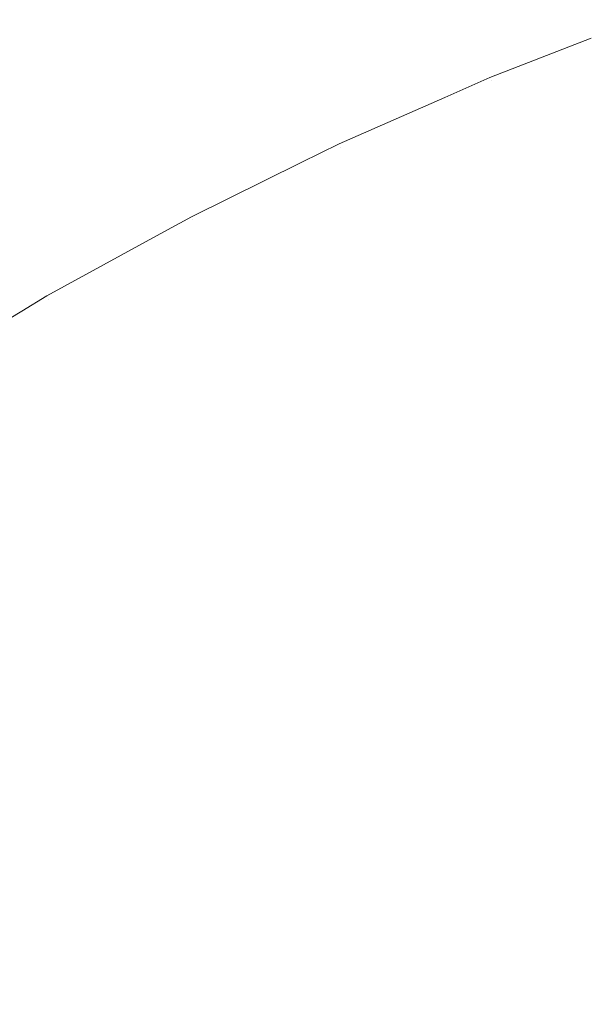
# Model space of a CAD drawing. Header units: centimetres. Extents: x -25.9 to 27.4, y -28.2 to -26.4.
# Tile 35 of 199: x -25.8793 to -25.8642, y -26.3922 to -26.3661. Entities that reach past the tile are written whole.
import ezdxf

# ---------------------------------------------------------------- set-up
doc = ezdxf.new("R2010")
doc.units = ezdxf.units.CM
doc.header["$LTSCALE"] = 2.54
doc.layers.add('Lucido design-1', color=7, linetype='Continuous')

# ---------------------------------------------------------------- blocks, each defined once
blk = doc.blocks.new('Gruppo-4-1')
at = {"color": 7, "linetype": 'Continuous', "lineweight": 9}
for points, invisible_edges in [([(-25.864144, -26.366568, 540.420033), (-25.86683, -26.367612, 540.420033), (-25.866812, -26.367656, 540.423108), (-25.862747, -26.366075, 540.423108)], 14), ([(-25.862731, -26.36612, 539.815674), (-25.866793, -26.3677, 539.815674), (-25.86683, -26.367612, 539.820033), (-25.864144, -26.366568, 539.820033)], 11), ([(-25.86673, -26.367853, 540.427254), (-25.862674, -26.366276, 540.427254), (-25.862747, -26.366075, 540.423108), (-25.866812, -26.367656, 540.423108)], 15), ([(-25.866793, -26.3677, 539.815674), (-25.862731, -26.36612, 539.815674), (-25.86264, -26.36637, 539.811541), (-25.866692, -26.367946, 539.811541)], 15), ([(-25.866582, -26.36821, 540.43139), (-25.862542, -26.366639, 540.43139), (-25.862674, -26.366276, 540.427254), (-25.86673, -26.367853, 540.427254)], 15), ([(-25.866692, -26.367946, 539.811541), (-25.86264, -26.36637, 539.811541), (-25.862491, -26.36678, 539.807427), (-25.866524, -26.368349, 539.807427)], 15), ([(-25.86683, -26.367612, 540.420033), (-25.864144, -26.366568, 540.420033), (-25.864144, -26.366568, 539.820033), (-25.86683, -26.367612, 539.820033)], 10), ([(-25.866369, -26.368725, 540.435511), (-25.862351, -26.367163, 540.435511), (-25.862542, -26.366639, 540.43139), (-25.866582, -26.36821, 540.43139)], 15), ([(-25.866524, -26.368349, 539.807427), (-25.862491, -26.36678, 539.807427), (-25.862283, -26.36735, 539.803337), (-25.866293, -26.368909, 539.803337)], 15), ([(-25.866089, -26.369399, 540.439608), (-25.862102, -26.367849, 540.439608), (-25.862351, -26.367163, 540.435511), (-25.866369, -26.368725, 540.435511)], 15), ([(-25.866293, -26.368909, 539.803337), (-25.862283, -26.36735, 539.803337), (-25.862019, -26.368077, 539.79928), (-25.865997, -26.369624, 539.79928)], 15), ([(-25.868018, -26.368135, 540.420033), (-25.870823, -26.369369, 540.420033), (-25.870803, -26.369412, 540.423108), (-25.866812, -26.367656, 540.423108)], 14), ([(-25.866793, -26.3677, 539.815674), (-25.870783, -26.369455, 539.815674), (-25.870823, -26.369369, 539.820033), (-25.868018, -26.368135, 539.820033)], 11), ([(-25.870713, -26.369606, 540.427254), (-25.86673, -26.367853, 540.427254), (-25.866812, -26.367656, 540.423108), (-25.870803, -26.369412, 540.423108)], 15), ([(-25.870783, -26.369455, 539.815674), (-25.866793, -26.3677, 539.815674), (-25.866692, -26.367946, 539.811541), (-25.870671, -26.369697, 539.811541)], 15), ([(-25.866812, -26.367656, 540.423108), (-25.86683, -26.367612, 540.420033), (-25.868018, -26.368135, 540.420033)], 9), ([(-25.86683, -26.367612, 539.820033), (-25.868018, -26.368135, 539.820033), (-25.868018, -26.368135, 540.420033), (-25.86683, -26.367612, 540.420033)], 10), ([(-25.868018, -26.368135, 539.820033), (-25.86683, -26.367612, 539.820033), (-25.866793, -26.3677, 539.815674)], 10), ([(-25.87055, -26.369956, 540.43139), (-25.866582, -26.36821, 540.43139), (-25.86673, -26.367853, 540.427254), (-25.870713, -26.369606, 540.427254)], 15), ([(-25.870671, -26.369697, 539.811541), (-25.866692, -26.367946, 539.811541), (-25.866524, -26.368349, 539.807427), (-25.870486, -26.370092, 539.807427)], 15), ([(-25.865745, -26.370231, 540.443675), (-25.861794, -26.368695, 540.443675), (-25.862102, -26.367849, 540.439608), (-25.866089, -26.369399, 540.439608)], 15), ([(-25.870823, -26.369369, 540.420033), (-25.868018, -26.368135, 540.420033), (-25.868018, -26.368135, 539.820033), (-25.870823, -26.369369, 539.820033)], 10), ([(-25.870314, -26.370461, 540.435511), (-25.866369, -26.368725, 540.435511), (-25.866582, -26.36821, 540.43139), (-25.87055, -26.369956, 540.43139)], 15), ([(-25.865997, -26.369624, 539.79928), (-25.862019, -26.368077, 539.79928), (-25.861697, -26.36896, 539.795262), (-25.865637, -26.370492, 539.795262)], 15), ([(-25.870486, -26.370092, 539.807427), (-25.866524, -26.368349, 539.807427), (-25.866293, -26.368909, 539.803337), (-25.87023, -26.370641, 539.803337)], 15), ([(-25.870006, -26.371123, 540.439608), (-25.866089, -26.369399, 540.439608), (-25.866369, -26.368725, 540.435511), (-25.870314, -26.370461, 540.435511)], 15), ([(-25.865335, -26.37122, 540.447705), (-25.861428, -26.3697, 540.447705), (-25.861794, -26.368695, 540.443675), (-25.865745, -26.370231, 540.443675)], 15), ([(-25.87023, -26.370641, 539.803337), (-25.866293, -26.368909, 539.803337), (-25.865997, -26.369624, 539.79928), (-25.869903, -26.371342, 539.79928)], 15), ([(-25.865637, -26.370492, 539.795262), (-25.861697, -26.36896, 539.795262), (-25.86132, -26.369997, 539.791289), (-25.865215, -26.371511, 539.791289)], 15), ([(-25.871828, -26.369865, 540.420033), (-25.874736, -26.371299, 540.420033), (-25.874714, -26.371341, 540.423108), (-25.870803, -26.369412, 540.423108)], 14), ([(-25.870783, -26.369455, 539.815674), (-25.874692, -26.371383, 539.815674), (-25.874736, -26.371299, 539.820033), (-25.871828, -26.369865, 539.820033)], 11), ([(-25.874616, -26.37153, 540.427254), (-25.870713, -26.369606, 540.427254), (-25.870803, -26.369412, 540.423108), (-25.874714, -26.371341, 540.423108)], 15), ([(-25.874692, -26.371383, 539.815674), (-25.870783, -26.369455, 539.815674), (-25.870671, -26.369697, 539.811541), (-25.874569, -26.371619, 539.811541)], 15), ([(-25.874438, -26.371873, 540.43139), (-25.87055, -26.369956, 540.43139), (-25.870713, -26.369606, 540.427254), (-25.874616, -26.37153, 540.427254)], 15), ([(-25.870803, -26.369412, 540.423108), (-25.870823, -26.369369, 540.420033), (-25.871828, -26.369865, 540.420033)], 9), ([(-25.870823, -26.369369, 539.820033), (-25.871828, -26.369865, 539.820033), (-25.871828, -26.369865, 540.420033), (-25.870823, -26.369369, 540.420033)], 10), ([(-25.871828, -26.369865, 539.820033), (-25.870823, -26.369369, 539.820033), (-25.870783, -26.369455, 539.815674)], 10), ([(-25.869625, -26.371939, 540.443675), (-25.865745, -26.370231, 540.443675), (-25.866089, -26.369399, 540.439608), (-25.870006, -26.371123, 540.439608)], 15), ([(-25.869903, -26.371342, 539.79928), (-25.865997, -26.369624, 539.79928), (-25.865637, -26.370492, 539.795262), (-25.869506, -26.372194, 539.795262)], 15), ([(-25.874736, -26.371299, 540.420033), (-25.871828, -26.369865, 540.420033), (-25.871828, -26.369865, 539.820033), (-25.874736, -26.371299, 539.820033)], 10), ([(-25.874569, -26.371619, 539.811541), (-25.870671, -26.369697, 539.811541), (-25.870486, -26.370092, 539.807427), (-25.874368, -26.372007, 539.807427)], 15), ([(-25.864862, -26.372364, 540.45169), (-25.861004, -26.370864, 540.45169), (-25.861428, -26.3697, 540.447705), (-25.865335, -26.37122, 540.447705)], 15), ([(-25.87418, -26.372368, 540.435511), (-25.870314, -26.370461, 540.435511), (-25.87055, -26.369956, 540.43139), (-25.874438, -26.371873, 540.43139)], 15), ([(-25.874368, -26.372007, 539.807427), (-25.870486, -26.370092, 539.807427), (-25.87023, -26.370641, 539.803337), (-25.874088, -26.372544, 539.803337)], 15), ([(-25.865215, -26.371511, 539.791289), (-25.86132, -26.369997, 539.791289), (-25.860887, -26.371185, 539.787368), (-25.864731, -26.37268, 539.787368)], 15), ([(-25.869173, -26.372908, 540.447705), (-25.865335, -26.37122, 540.447705), (-25.865745, -26.370231, 540.443675), (-25.869625, -26.371939, 540.443675)], 15), ([(-25.873843, -26.373015, 540.439608), (-25.870006, -26.371123, 540.439608), (-25.870314, -26.370461, 540.435511), (-25.87418, -26.372368, 540.435511)], 15), ([(-25.874088, -26.372544, 539.803337), (-25.87023, -26.370641, 539.803337), (-25.869903, -26.371342, 539.79928), (-25.873731, -26.37323, 539.79928)], 15), ([(-25.869506, -26.372194, 539.795262), (-25.865637, -26.370492, 539.795262), (-25.865215, -26.371511, 539.791289), (-25.86904, -26.373194, 539.791289)], 15), ([(-25.864324, -26.373661, 540.455624), (-25.860524, -26.372184, 540.455624), (-25.861004, -26.370864, 540.45169), (-25.864862, -26.372364, 540.45169)], 15), ([(-25.873427, -26.373814, 540.443675), (-25.869625, -26.371939, 540.443675), (-25.870006, -26.371123, 540.439608), (-25.873843, -26.373015, 540.439608)], 15), ([(-25.864731, -26.37268, 539.787368), (-25.860887, -26.371185, 539.787368), (-25.8604, -26.372524, 539.783506), (-25.864185, -26.373996, 539.783506)], 15), ([(-25.875565, -26.371754, 540.420033), (-25.878561, -26.373397, 540.420033), (-25.878538, -26.373438, 540.423108), (-25.874714, -26.371341, 540.423108)], 14), ([(-25.874692, -26.371383, 539.815674), (-25.878514, -26.37348, 539.815674), (-25.878561, -26.373397, 539.820033), (-25.875565, -26.371754, 539.820033)], 11), ([(-25.878431, -26.373624, 540.427254), (-25.874616, -26.37153, 540.427254), (-25.874714, -26.371341, 540.423108), (-25.878538, -26.373438, 540.423108)], 15), ([(-25.878514, -26.37348, 539.815674), (-25.874692, -26.371383, 539.815674), (-25.874569, -26.371619, 539.811541), (-25.878381, -26.37371, 539.811541)], 15), ([(-25.874714, -26.371341, 540.423108), (-25.874736, -26.371299, 540.420033), (-25.875565, -26.371754, 540.420033)], 9), ([(-25.874736, -26.371299, 539.820033), (-25.875565, -26.371754, 539.820033), (-25.875565, -26.371754, 540.420033), (-25.874736, -26.371299, 540.420033)], 10), ([(-25.875565, -26.371754, 539.820033), (-25.874736, -26.371299, 539.820033), (-25.874692, -26.371383, 539.815674)], 10), ([(-25.873731, -26.37323, 539.79928), (-25.869903, -26.371342, 539.79928), (-25.869506, -26.372194, 539.795262), (-25.873297, -26.374064, 539.795262)], 15), ([(-25.86865, -26.37403, 540.45169), (-25.864862, -26.372364, 540.45169), (-25.865335, -26.37122, 540.447705), (-25.869173, -26.372908, 540.447705)], 15), ([(-25.878238, -26.373958, 540.43139), (-25.874438, -26.371873, 540.43139), (-25.874616, -26.37153, 540.427254), (-25.878431, -26.373624, 540.427254)], 15), ([(-25.878381, -26.37371, 539.811541), (-25.874569, -26.371619, 539.811541), (-25.874368, -26.372007, 539.807427), (-25.878163, -26.374088, 539.807427)], 15), ([(-25.86904, -26.373194, 539.791289), (-25.865215, -26.371511, 539.791289), (-25.864731, -26.37268, 539.787368), (-25.868505, -26.374341, 539.787368)], 15), ([(-25.878561, -26.373397, 540.420033), (-25.875565, -26.371754, 540.420033), (-25.875565, -26.371754, 539.820033), (-25.878561, -26.373397, 539.820033)], 10), ([(-25.877959, -26.374441, 540.435511), (-25.87418, -26.372368, 540.435511), (-25.874438, -26.371873, 540.43139), (-25.878238, -26.373958, 540.43139)], 15), ([(-25.872933, -26.374763, 540.447705), (-25.869173, -26.372908, 540.447705), (-25.869625, -26.371939, 540.443675), (-25.873427, -26.373814, 540.443675)], 15), ([(-25.878163, -26.374088, 539.807427), (-25.874368, -26.372007, 539.807427), (-25.874088, -26.372544, 539.803337), (-25.87786, -26.374613, 539.803337)], 15), ([(-25.873297, -26.374064, 539.795262), (-25.869506, -26.372194, 539.795262), (-25.86904, -26.373194, 539.791289), (-25.872788, -26.375042, 539.791289)], 15), ([(-25.863724, -26.375111, 540.459498), (-25.859987, -26.373658, 540.459498), (-25.860524, -26.372184, 540.455624), (-25.864324, -26.373661, 540.455624)], 15), ([(-25.877594, -26.375073, 540.439608), (-25.873843, -26.373015, 540.439608), (-25.87418, -26.372368, 540.435511), (-25.877959, -26.374441, 540.435511)], 15), ([(-25.868056, -26.375303, 540.455624), (-25.864324, -26.373661, 540.455624), (-25.864862, -26.372364, 540.45169), (-25.86865, -26.37403, 540.45169)], 15), ([(-25.87786, -26.374613, 539.803337), (-25.874088, -26.372544, 539.803337), (-25.873731, -26.37323, 539.79928), (-25.877473, -26.375283, 539.79928)], 15), ([(-25.868505, -26.374341, 539.787368), (-25.864731, -26.37268, 539.787368), (-25.864185, -26.373996, 539.783506), (-25.867903, -26.375632, 539.783506)], 15), ([(-25.864185, -26.373996, 539.783506), (-25.8604, -26.372524, 539.783506), (-25.85986, -26.374009, 539.77971), (-25.863581, -26.375456, 539.77971)], 15), ([(-25.877144, -26.375853, 540.443675), (-25.873427, -26.373814, 540.443675), (-25.873843, -26.373015, 540.439608), (-25.877594, -26.375073, 540.439608)], 15), ([(-25.872362, -26.375861, 540.45169), (-25.86865, -26.37403, 540.45169), (-25.869173, -26.372908, 540.447705), (-25.872933, -26.374763, 540.447705)], 15), ([(-25.877473, -26.375283, 539.79928), (-25.873731, -26.37323, 539.79928), (-25.873297, -26.374064, 539.795262), (-25.877003, -26.376097, 539.795262)], 15), ([(-25.872788, -26.375042, 539.791289), (-25.86904, -26.373194, 539.791289), (-25.868505, -26.374341, 539.787368), (-25.872203, -26.376165, 539.787368)], 15), ([(-25.879224, -26.373799, 540.420033), (-25.882291, -26.375661, 540.420033), (-25.882266, -26.375701, 540.423108), (-25.878538, -26.373438, 540.423108)], 14), ([(-25.878514, -26.37348, 539.815674), (-25.88224, -26.375741, 539.815674), (-25.882291, -26.375661, 539.820033), (-25.879224, -26.373799, 539.820033)], 11), ([(-25.882151, -26.375881, 540.427254), (-25.878431, -26.373624, 540.427254), (-25.878538, -26.373438, 540.423108), (-25.882266, -26.375701, 540.423108)], 15), ([(-25.88224, -26.375741, 539.815674), (-25.878514, -26.37348, 539.815674), (-25.878381, -26.37371, 539.811541), (-25.882097, -26.375966, 539.811541)], 15), ([(-25.878538, -26.373438, 540.423108), (-25.878561, -26.373397, 540.420033), (-25.879224, -26.373799, 540.420033)], 9), ([(-25.878561, -26.373397, 539.820033), (-25.879224, -26.373799, 539.820033), (-25.879224, -26.373799, 540.420033), (-25.878561, -26.373397, 540.420033)], 10), ([(-25.879224, -26.373799, 539.820033), (-25.878561, -26.373397, 539.820033), (-25.878514, -26.37348, 539.815674)], 10), ([(-25.882291, -26.375661, 540.420033), (-25.879224, -26.373799, 540.420033), (-25.879224, -26.373799, 539.820033), (-25.882291, -26.375661, 539.820033)], 10), ([(-25.881944, -26.376207, 540.43139), (-25.878238, -26.373958, 540.43139), (-25.878431, -26.373624, 540.427254), (-25.882151, -26.375881, 540.427254)], 15), ([(-25.882097, -26.375966, 539.811541), (-25.878381, -26.37371, 539.811541), (-25.878163, -26.374088, 539.807427), (-25.881863, -26.376334, 539.807427)], 15), ([(-25.867393, -26.376726, 540.459498), (-25.863724, -26.375111, 540.459498), (-25.864324, -26.373661, 540.455624), (-25.868056, -26.375303, 540.455624)], 15), ([(-25.881644, -26.376677, 540.435511), (-25.877959, -26.374441, 540.435511), (-25.878238, -26.373958, 540.43139), (-25.881944, -26.376207, 540.43139)], 15), ([(-25.876609, -26.376779, 540.447705), (-25.872933, -26.374763, 540.447705), (-25.873427, -26.373814, 540.443675), (-25.877144, -26.375853, 540.443675)], 15), ([(-25.877003, -26.376097, 539.795262), (-25.873297, -26.374064, 539.795262), (-25.872788, -26.375042, 539.791289), (-25.876451, -26.377052, 539.791289)], 15), ([(-25.871713, -26.377107, 540.455624), (-25.868056, -26.375303, 540.455624), (-25.86865, -26.37403, 540.45169), (-25.872362, -26.375861, 540.45169)], 15), ([(-25.867903, -26.375632, 539.783506), (-25.864185, -26.373996, 539.783506), (-25.863581, -26.375456, 539.77971), (-25.867235, -26.377064, 539.77971)], 15), ([(-25.881863, -26.376334, 539.807427), (-25.878163, -26.374088, 539.807427), (-25.87786, -26.374613, 539.803337), (-25.881537, -26.376845, 539.803337)], 15), ([(-25.881252, -26.377292, 540.439608), (-25.877594, -26.375073, 540.439608), (-25.877959, -26.374441, 540.435511), (-25.881644, -26.376677, 540.435511)], 15), ([(-25.872203, -26.376165, 539.787368), (-25.868505, -26.374341, 539.787368), (-25.867903, -26.375632, 539.783506), (-25.871546, -26.377428, 539.783506)], 15), ([(-25.881537, -26.376845, 539.803337), (-25.87786, -26.374613, 539.803337), (-25.877473, -26.375283, 539.79928), (-25.881122, -26.377497, 539.79928)], 15), ([(-25.87599, -26.377851, 540.45169), (-25.872362, -26.375861, 540.45169), (-25.872933, -26.374763, 540.447705), (-25.876609, -26.376779, 540.447705)], 15), ([(-25.880768, -26.378052, 540.443675), (-25.877144, -26.375853, 540.443675), (-25.877594, -26.375073, 540.439608), (-25.881252, -26.377292, 540.439608)], 15), ([(-25.876451, -26.377052, 539.791289), (-25.872788, -26.375042, 539.791289), (-25.872203, -26.376165, 539.787368), (-25.875819, -26.378148, 539.787368)], 15), ([(-25.881122, -26.377497, 539.79928), (-25.877473, -26.375283, 539.79928), (-25.877003, -26.376097, 539.795262), (-25.880617, -26.378289, 539.795262)], 15), ([(-25.870988, -26.378499, 540.459498), (-25.867393, -26.376726, 540.459498), (-25.868056, -26.375303, 540.455624), (-25.871713, -26.377107, 540.455624)], 15), ([(-25.866661, -26.378295, 540.463308), (-25.863061, -26.376711, 540.463308), (-25.863724, -26.375111, 540.459498), (-25.867393, -26.376726, 540.459498)], 15), ([(-25.867235, -26.377064, 539.77971), (-25.863581, -26.375456, 539.77971), (-25.862917, -26.377058, 539.775984), (-25.866502, -26.378636, 539.775984)], 15), ([(-25.880193, -26.378954, 540.447705), (-25.876609, -26.376779, 540.447705), (-25.877144, -26.375853, 540.443675), (-25.880768, -26.378052, 540.443675)], 15), ([(-25.875288, -26.379068, 540.455624), (-25.871713, -26.377107, 540.455624), (-25.872362, -26.375861, 540.45169), (-25.87599, -26.377851, 540.45169)], 15), ([(-25.871546, -26.377428, 539.783506), (-25.867903, -26.375632, 539.783506), (-25.867235, -26.377064, 539.77971), (-25.870816, -26.37883, 539.77971)], 15), ([(-25.880617, -26.378289, 539.795262), (-25.877003, -26.376097, 539.795262), (-25.876451, -26.377052, 539.791289), (-25.880024, -26.37922, 539.791289)], 15), ([(-25.875819, -26.378148, 539.787368), (-25.872203, -26.376165, 539.787368), (-25.871546, -26.377428, 539.783506), (-25.875107, -26.379382, 539.783506)], 15), ([(-25.879528, -26.379998, 540.45169), (-25.87599, -26.377851, 540.45169), (-25.876609, -26.376779, 540.447705), (-25.880193, -26.378954, 540.447705)], 15), ([(-25.870189, -26.380034, 540.463308), (-25.866661, -26.378295, 540.463308), (-25.867393, -26.376726, 540.459498), (-25.870988, -26.378499, 540.459498)], 15), ([(-25.865862, -26.380009, 540.467045), (-25.862337, -26.378458, 540.467045), (-25.863061, -26.376711, 540.463308), (-25.866661, -26.378295, 540.463308)], 15), ([(-25.880024, -26.37922, 539.791289), (-25.876451, -26.377052, 539.791289), (-25.875819, -26.378148, 539.787368), (-25.879344, -26.380287, 539.787368)], 15), ([(-25.874503, -26.380427, 540.459498), (-25.870988, -26.378499, 540.459498), (-25.871713, -26.377107, 540.455624), (-25.875288, -26.379068, 540.455624)], 15), ([(-25.870816, -26.37883, 539.77971), (-25.867235, -26.377064, 539.77971), (-25.866502, -26.378636, 539.775984), (-25.870015, -26.380368, 539.775984)], 15), ([(-25.866502, -26.378636, 539.775984), (-25.862917, -26.377058, 539.775984), (-25.862196, -26.378798, 539.772337), (-25.865706, -26.380343, 539.772337)], 15), ([(-25.875107, -26.379382, 539.783506), (-25.871546, -26.377428, 539.783506), (-25.870816, -26.37883, 539.77971), (-25.874316, -26.38075, 539.77971)], 15), ([(-25.878773, -26.381183, 540.455624), (-25.875288, -26.379068, 540.455624), (-25.87599, -26.377851, 540.45169), (-25.879528, -26.379998, 540.45169)], 15), ([(-25.879344, -26.380287, 539.787368), (-25.875819, -26.378148, 539.787368), (-25.875107, -26.379382, 539.783506), (-25.878579, -26.381489, 539.783506)], 15), ([(-25.873637, -26.381926, 540.463308), (-25.870189, -26.380034, 540.463308), (-25.870988, -26.378499, 540.459498), (-25.874503, -26.380427, 540.459498)], 15), ([(-25.869316, -26.381712, 540.467045), (-25.865862, -26.380009, 540.467045), (-25.866661, -26.378295, 540.463308), (-25.870189, -26.380034, 540.463308)], 15), ([(-25.864996, -26.381865, 540.470703), (-25.861554, -26.38035, 540.470703), (-25.862337, -26.378458, 540.467045), (-25.865862, -26.380009, 540.467045)], 15), ([(-25.870015, -26.380368, 539.775984), (-25.866502, -26.378636, 539.775984), (-25.865706, -26.380343, 539.772337), (-25.869145, -26.382039, 539.772337)], 15), ([(-25.874316, -26.38075, 539.77971), (-25.870816, -26.37883, 539.77971), (-25.870015, -26.380368, 539.775984), (-25.873449, -26.382252, 539.775984)], 15), ([(-25.865706, -26.380343, 539.772337), (-25.862196, -26.378798, 539.772337), (-25.861419, -26.380674, 539.768772), (-25.864848, -26.382182, 539.768772)], 15), ([(-25.87793, -26.382507, 540.459498), (-25.874503, -26.380427, 540.459498), (-25.875288, -26.379068, 540.455624), (-25.878773, -26.381183, 540.455624)], 15), ([(-25.878579, -26.381489, 539.783506), (-25.875107, -26.379382, 539.783506), (-25.874316, -26.38075, 539.77971), (-25.877729, -26.382822, 539.77971)], 15), ([(-25.882163, -26.383448, 540.455624), (-25.878773, -26.381183, 540.455624), (-25.879528, -26.379998, 540.45169), (-25.882969, -26.382298, 540.45169)], 15), ([(-25.872692, -26.383564, 540.467045), (-25.869316, -26.381712, 540.467045), (-25.870189, -26.380034, 540.463308), (-25.873637, -26.381926, 540.463308)], 15), ([(-25.86837, -26.383529, 540.470703), (-25.864996, -26.381865, 540.470703), (-25.865862, -26.380009, 540.467045), (-25.869316, -26.381712, 540.467045)], 15), ([(-25.882773, -26.382578, 539.787368), (-25.879344, -26.380287, 539.787368), (-25.878579, -26.381489, 539.783506), (-25.881956, -26.383745, 539.783506)], 15), ([(-25.877, -26.383967, 540.463308), (-25.873637, -26.381926, 540.463308), (-25.874503, -26.380427, 540.459498), (-25.87793, -26.382507, 540.459498)], 15), ([(-25.873449, -26.382252, 539.775984), (-25.870015, -26.380368, 539.775984), (-25.869145, -26.382039, 539.772337), (-25.872507, -26.383883, 539.772337)], 15), ([(-25.869145, -26.382039, 539.772337), (-25.865706, -26.380343, 539.772337), (-25.864848, -26.382182, 539.768772), (-25.868208, -26.383839, 539.768772)], 15), ([(-25.864066, -26.38386, 540.474275), (-25.860711, -26.382384, 540.474275), (-25.861554, -26.38035, 540.470703), (-25.864996, -26.381865, 540.470703)], 15), ([(-25.877729, -26.382822, 539.77971), (-25.874316, -26.38075, 539.77971), (-25.873449, -26.382252, 539.775984), (-25.876798, -26.384284, 539.775984)], 15), ([(-25.864848, -26.382182, 539.768772), (-25.861419, -26.380674, 539.768772), (-25.860588, -26.382681, 539.765297), (-25.86393, -26.384151, 539.765297)], 15), ([(-25.881263, -26.384734, 540.459498), (-25.87793, -26.382507, 540.459498), (-25.878773, -26.381183, 540.455624), (-25.882163, -26.383448, 540.455624)], 15), ([(-25.881956, -26.383745, 539.783506), (-25.878579, -26.381489, 539.783506), (-25.877729, -26.382822, 539.77971), (-25.881049, -26.38504, 539.77971)], 15), ([(-25.871668, -26.385338, 540.470703), (-25.86837, -26.383529, 540.470703), (-25.869316, -26.381712, 540.467045), (-25.872692, -26.383564, 540.467045)], 15), ([(-25.867353, -26.385482, 540.474275), (-25.864066, -26.38386, 540.474275), (-25.864996, -26.381865, 540.470703), (-25.86837, -26.383529, 540.470703)], 15), ([(-25.875984, -26.385562, 540.467045), (-25.872692, -26.383564, 540.467045), (-25.873637, -26.381926, 540.463308), (-25.877, -26.383967, 540.463308)], 15), ([(-25.872507, -26.383883, 539.772337), (-25.869145, -26.382039, 539.772337), (-25.868208, -26.383839, 539.768772), (-25.871493, -26.385641, 539.768772)], 15), ([(-25.876798, -26.384284, 539.775984), (-25.873449, -26.382252, 539.775984), (-25.872507, -26.383883, 539.772337), (-25.875786, -26.385873, 539.772337)], 15), ([(-25.868208, -26.383839, 539.768772), (-25.864848, -26.382182, 539.768772), (-25.86393, -26.384151, 539.765297), (-25.867205, -26.385766, 539.765297)], 15), ([(-25.88027, -26.386152, 540.463308), (-25.877, -26.383967, 540.463308), (-25.87793, -26.382507, 540.459498), (-25.881263, -26.384734, 540.459498)], 15), ([(-25.881049, -26.38504, 539.77971), (-25.877729, -26.382822, 539.77971), (-25.876798, -26.384284, 539.775984), (-25.880055, -26.38646, 539.775984)], 15), ([(-25.874883, -26.387289, 540.470703), (-25.871668, -26.385338, 540.470703), (-25.872692, -26.383564, 540.467045), (-25.875984, -26.385562, 540.467045)], 15), ([(-25.870567, -26.387245, 540.474275), (-25.867353, -26.385482, 540.474275), (-25.86837, -26.383529, 540.470703), (-25.871668, -26.385338, 540.470703)], 15), ([(-25.879186, -26.387701, 540.467045), (-25.875984, -26.385562, 540.467045), (-25.877, -26.383967, 540.463308), (-25.88027, -26.386152, 540.463308)], 15), ([(-25.875786, -26.385873, 539.772337), (-25.872507, -26.383883, 539.772337), (-25.871493, -26.385641, 539.768772), (-25.874695, -26.387585, 539.768772)], 15), ([(-25.871493, -26.385641, 539.768772), (-25.868208, -26.383839, 539.768772), (-25.867205, -26.385766, 539.765297), (-25.870406, -26.387523, 539.765297)], 15), ([(-25.866267, -26.387568, 540.477756), (-25.863072, -26.385992, 540.477756), (-25.864066, -26.38386, 540.474275), (-25.867353, -26.385482, 540.474275)], 15), ([(-25.867205, -26.385766, 539.765297), (-25.86393, -26.384151, 539.765297), (-25.862954, -26.386246, 539.761917), (-25.866138, -26.387816, 539.761917)], 15), ([(-25.880055, -26.38646, 539.775984), (-25.876798, -26.384284, 539.775984), (-25.875786, -26.385873, 539.772337), (-25.878974, -26.388003, 539.772337)], 15), ([(-25.8737, -26.389146, 540.474275), (-25.870567, -26.387245, 540.474275), (-25.871668, -26.385338, 540.470703), (-25.874883, -26.387289, 540.470703)], 15), ([(-25.869391, -26.389281, 540.477756), (-25.866267, -26.387568, 540.477756), (-25.867353, -26.385482, 540.474275), (-25.870567, -26.387245, 540.474275)], 15), ([(-25.878011, -26.389379, 540.470703), (-25.874883, -26.387289, 540.470703), (-25.875984, -26.385562, 540.467045), (-25.879186, -26.387701, 540.467045)], 15), ([(-25.874695, -26.387585, 539.768772), (-25.871493, -26.385641, 539.768772), (-25.870406, -26.387523, 539.765297), (-25.873528, -26.389417, 539.765297)], 15), ([(-25.870406, -26.387523, 539.765297), (-25.867205, -26.385766, 539.765297), (-25.866138, -26.387816, 539.761917), (-25.869251, -26.389524, 539.761917)], 15), ([(-25.878974, -26.388003, 539.772337), (-25.875786, -26.385873, 539.772337), (-25.874695, -26.387585, 539.768772), (-25.87781, -26.389666, 539.768772)], 15), ([(-25.865113, -26.389784, 540.481137), (-25.862016, -26.388257, 540.481137), (-25.863072, -26.385992, 540.477756), (-25.866267, -26.387568, 540.477756)], 15), ([(-25.882291, -26.389978, 540.467045), (-25.879186, -26.387701, 540.467045), (-25.88027, -26.386152, 540.463308), (-25.883442, -26.388478, 540.463308)], 15), ([(-25.866138, -26.387816, 539.761917), (-25.862954, -26.386246, 539.761917), (-25.86192, -26.388461, 539.758638), (-25.865009, -26.389985, 539.758638)], 15), ([(-25.883213, -26.388776, 539.775984), (-25.880055, -26.38646, 539.775984), (-25.878974, -26.388003, 539.772337), (-25.882067, -26.390271, 539.772337)], 15), ([(-25.876748, -26.391182, 540.474275), (-25.8737, -26.389146, 540.474275), (-25.874883, -26.387289, 540.470703), (-25.878011, -26.389379, 540.470703)], 15), ([(-25.872437, -26.39113, 540.477756), (-25.869391, -26.389281, 540.477756), (-25.870567, -26.387245, 540.474275), (-25.8737, -26.389146, 540.474275)], 15), ([(-25.87781, -26.389666, 539.768772), (-25.874695, -26.387585, 539.768772), (-25.873528, -26.389417, 539.765297), (-25.876564, -26.391445, 539.765297)], 15), ([(-25.873528, -26.389417, 539.765297), (-25.870406, -26.387523, 539.765297), (-25.869251, -26.389524, 539.761917), (-25.872286, -26.391366, 539.761917)], 15), ([(-25.868141, -26.391445, 540.481137), (-25.865113, -26.389784, 540.481137), (-25.866267, -26.387568, 540.477756), (-25.869391, -26.389281, 540.477756)], 15), ([(-25.881044, -26.391603, 540.470703), (-25.878011, -26.389379, 540.470703), (-25.879186, -26.387701, 540.467045), (-25.882291, -26.389978, 540.467045)], 15), ([(-25.869251, -26.389524, 539.761917), (-25.866138, -26.387816, 539.761917), (-25.865009, -26.389985, 539.758638), (-25.868028, -26.391641, 539.758638)], 15), ([(-25.882067, -26.390271, 539.772337), (-25.878974, -26.388003, 539.772337), (-25.87781, -26.389666, 539.768772), (-25.880831, -26.391881, 539.768772)], 15), ([(-25.863894, -26.392127, 540.484414), (-25.8609, -26.390651, 540.484414), (-25.862016, -26.388257, 540.481137), (-25.865113, -26.389784, 540.481137)], 15), ([(-25.865009, -26.389985, 539.758638), (-25.86192, -26.388461, 539.758638), (-25.860832, -26.390795, 539.755464), (-25.86382, -26.392268, 539.755464)], 15), ([(-25.875399, -26.393109, 540.477756), (-25.872437, -26.39113, 540.477756), (-25.8737, -26.389146, 540.474275), (-25.876748, -26.391182, 540.474275)], 15), ([(-25.879704, -26.39335, 540.474275), (-25.876748, -26.391182, 540.474275), (-25.878011, -26.389379, 540.470703), (-25.881044, -26.391603, 540.470703)], 15), ([(-25.876564, -26.391445, 539.765297), (-25.873528, -26.389417, 539.765297), (-25.872286, -26.391366, 539.761917), (-25.875238, -26.393338, 539.761917)], 15), ([(-25.871094, -26.393237, 540.481137), (-25.868141, -26.391445, 540.481137), (-25.869391, -26.389281, 540.477756), (-25.872437, -26.39113, 540.477756)], 15), ([(-25.880831, -26.391881, 539.768772), (-25.87781, -26.389666, 539.768772), (-25.876564, -26.391445, 539.765297), (-25.879509, -26.393604, 539.765297)], 15), ([(-25.872286, -26.391366, 539.761917), (-25.869251, -26.389524, 539.761917), (-25.868028, -26.391641, 539.758638), (-25.870973, -26.393428, 539.758638)], 15), ([(-25.866821, -26.393733, 540.484414), (-25.863894, -26.392127, 540.484414), (-25.865113, -26.389784, 540.481137), (-25.868141, -26.391445, 540.481137)], 15), ([(-25.868028, -26.391641, 539.758638), (-25.865009, -26.389985, 539.758638), (-25.86382, -26.392268, 539.755464), (-25.866741, -26.393871, 539.755464)], 15), ([(-25.878272, -26.395216, 540.477756), (-25.875399, -26.393109, 540.477756), (-25.876748, -26.391182, 540.474275), (-25.879704, -26.39335, 540.474275)], 15), ([(-25.873966, -26.395156, 540.481137), (-25.871094, -26.393237, 540.481137), (-25.872437, -26.39113, 540.477756), (-25.875399, -26.393109, 540.477756)], 15), ([(-25.879509, -26.393604, 539.765297), (-25.876564, -26.391445, 539.765297), (-25.875238, -26.393338, 539.761917), (-25.878102, -26.395438, 539.761917)], 15), ([(-25.875238, -26.393338, 539.761917), (-25.872286, -26.391366, 539.761917), (-25.870973, -26.393428, 539.758638), (-25.873836, -26.395341, 539.758638)], 15), ([(-25.869675, -26.395465, 540.484414), (-25.866821, -26.393733, 540.484414), (-25.868141, -26.391445, 540.481137), (-25.871094, -26.393237, 540.481137)], 15), ([(-25.870973, -26.393428, 539.758638), (-25.868028, -26.391641, 539.758638), (-25.866741, -26.393871, 539.755464), (-25.869589, -26.395599, 539.755464)], 15), ([(-25.865431, -26.39614, 540.48758), (-25.86261, -26.394593, 540.48758), (-25.863894, -26.392127, 540.484414), (-25.866821, -26.393733, 540.484414)], 15)]:
    blk.add_3dface(points, dxfattribs=dict(at, invisible_edges=invisible_edges))

msp = doc.modelspace()

# ---------------------------------------------------------------- block references
at = {"layer": 'Lucido design-1', "color": 7}
msp.add_blockref('Gruppo-4-1', (0, 0), dxfattribs=at)

doc.saveas('drawing.dxf')
